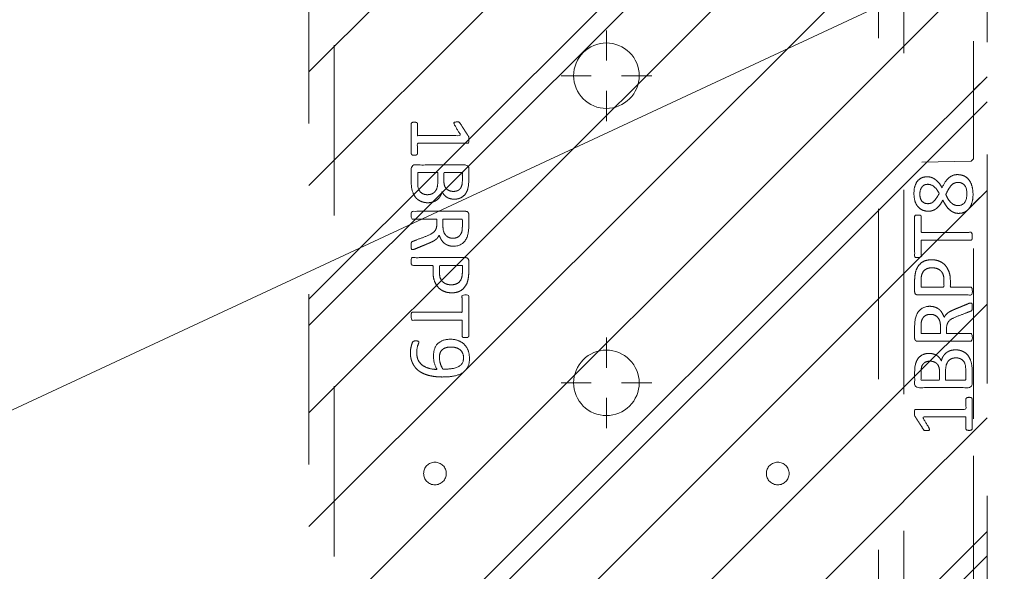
# Model space of a CAD drawing. Header units: inches. Extents: x -416 to -272, y -73 to 47.
# Tile 143 of 206: x -285.37 to -277.68, y -33.08 to -28.76. Entities that reach past the tile are written whole.
import ezdxf

# ---------------------------------------------------------------- set-up
doc = ezdxf.new("R2010")
doc.units = ezdxf.units.IN
doc.header["$LTSCALE"] = 32
doc.header["$MEASUREMENT"] = 0
doc.header["$PDMODE"] = 1
doc.header["$PDSIZE"] = -2
doc.linetypes.add('Dash Style-1', pattern=[0.083328, 0.041656, -0.041672])
for name, color, linetype, lineweight in [('DashLine', 7, 'Continuous', 13), ('DashLineFill', 7, 'Dash Style-1', 13), ('Drawing', 7, 'Continuous', 18), ('Metal-DeskStructure', 7, 'Continuous', 13), ('None', 7, 'Continuous', 18), ('SolidLine', 7, 'Continuous', 15), ('WasteShelf_H', 7, 'Continuous', 18)]:
    doc.layers.add(name, color=color, linetype=linetype, lineweight=lineweight)
pattern_1 = [(45, (0, 0), (-1.613, 1.9357), []), (45, (-1.0608, 1.0608), (-0.472346, 0.41676), [])]

# ---------------------------------------------------------------- blocks, each defined once
blk = doc.blocks.new('Group-47')
at = {"layer": 'DashLine'}
blk.add_line((71.8898, -12.0079), (55.7172, -19.5493), dxfattribs=at)
blk = doc.blocks.new('Group-55')
at = {"layer": 'DashLine'}
for p, q in [((0.0002, 3.8189), (0.0002, 4.0551)), ((-0.1179, 3.7008), (-0.3541, 3.7008)), ((0.1183, 3.7008), (0.3545, 3.7008)), ((0.0002, 3.5827), (0.0002, 3.3465))]:
    blk.add_line(p, q, dxfattribs=at)
at = {"layer": 'DashLine', "flags": 128}
blk.add_lwpolyline([(-0.2557, 3.7008), (-0.2545, 3.7259), (-0.2508, 3.7507), (-0.2447, 3.7751), (-0.2362, 3.7987), (-0.2255, 3.8214), (-0.2126, 3.843), (-0.1976, 3.8631), (-0.1808, 3.8817), (-0.1621, 3.8986), (-0.142, 3.9136), (-0.1204, 3.9265), (-0.0977, 3.9372), (-0.0741, 3.9457), (-0.0497, 3.9518), (-0.0249, 3.9555), (0.0002, 3.9567), (0.0253, 3.9555), (0.0501, 3.9518), (0.0745, 3.9457), (0.0981, 3.9372), (0.1208, 3.9265), (0.1424, 3.9136), (0.1625, 3.8986), (0.1812, 3.8817), (0.198, 3.8631), (0.213, 3.843), (0.2259, 3.8214), (0.2366, 3.7987), (0.2451, 3.7751), (0.2512, 3.7507), (0.2549, 3.7259), (0.2561, 3.7008), (0.2549, 3.6757), (0.2512, 3.6509), (0.2451, 3.6265), (0.2366, 3.6029), (0.2259, 3.5802), (0.213, 3.5586), (0.198, 3.5384), (0.1812, 3.5198), (0.1625, 3.503), (0.1424, 3.488), (0.1208, 3.4751), (0.0981, 3.4644), (0.0745, 3.4559), (0.0501, 3.4498), (0.0253, 3.4461), (0.0002, 3.4449), (-0.0249, 3.4461), (-0.0497, 3.4498), (-0.0741, 3.4559), (-0.0977, 3.4644), (-0.1204, 3.4751), (-0.142, 3.488), (-0.1621, 3.503), (-0.1808, 3.5198), (-0.1976, 3.5384), (-0.2126, 3.5586), (-0.2255, 3.5802), (-0.2362, 3.6029), (-0.2447, 3.6265), (-0.2508, 3.6509), (-0.2545, 3.6757)], close=True, dxfattribs=at)
blk = doc.blocks.new('Group-56')
at = {"layer": 'DashLine'}
for p, q in [((0.0002, 6.2205), (0.0002, 6.4567)), ((-0.1179, 6.1024), (-0.3541, 6.1024)), ((0.1183, 6.1024), (0.3545, 6.1024)), ((0.0002, 5.9843), (0.0002, 5.748))]:
    blk.add_line(p, q, dxfattribs=at)
at = {"layer": 'DashLine', "flags": 128}
blk.add_lwpolyline([(-0.2557, 6.1024), (-0.2545, 6.1274), (-0.2508, 6.1523), (-0.2447, 6.1766), (-0.2362, 6.2003), (-0.2255, 6.223), (-0.2126, 6.2445), (-0.1976, 6.2647), (-0.1808, 6.2833), (-0.1621, 6.3002), (-0.142, 6.3151), (-0.1204, 6.3281), (-0.0977, 6.3388), (-0.0741, 6.3472), (-0.0497, 6.3534), (-0.0249, 6.357), (0.0002, 6.3583), (0.0253, 6.357), (0.0501, 6.3534), (0.0745, 6.3472), (0.0981, 6.3388), (0.1208, 6.3281), (0.1424, 6.3151), (0.1625, 6.3002), (0.1812, 6.2833), (0.198, 6.2647), (0.213, 6.2445), (0.2259, 6.223), (0.2366, 6.2003), (0.2451, 6.1766), (0.2512, 6.1523), (0.2549, 6.1274), (0.2561, 6.1024), (0.2549, 6.0773), (0.2512, 6.0524), (0.2451, 6.0281), (0.2366, 6.0044), (0.2259, 5.9817), (0.213, 5.9602), (0.198, 5.94), (0.1812, 5.9214), (0.1625, 5.9045), (0.1424, 5.8896), (0.1208, 5.8767), (0.0981, 5.8659), (0.0745, 5.8575), (0.0501, 5.8514), (0.0253, 5.8477), (0.0002, 5.8465), (-0.0249, 5.8477), (-0.0497, 5.8514), (-0.0741, 5.8575), (-0.0977, 5.8659), (-0.1204, 5.8767), (-0.142, 5.8896), (-0.1621, 5.9045), (-0.1808, 5.9214), (-0.1976, 5.94), (-0.2126, 5.9602), (-0.2255, 5.9817), (-0.2362, 6.0044), (-0.2447, 6.0281), (-0.2508, 6.0524), (-0.2545, 6.0773)], close=True, dxfattribs=at)
blk = doc.blocks.new('Group-58')
at = {"layer": 'SolidLine', "color": 7}
for points, knots in [([(1.2823, 6.0565), (1.3118, 6.0565), (1.3709, 6.0491), (1.4262, 6.0325), (1.4742, 6.0048), (1.5093, 5.9623), (1.5314, 5.9033), (1.5314, 5.8498), (1.5259, 5.8221), (1.5176, 5.7889), (1.5093, 5.7778), (1.4982, 5.7741), (1.4816, 5.7741), (1.4724, 5.776), (1.4668, 5.7778), (1.465, 5.7815), (1.465, 5.7889), (1.4705, 5.8018), (1.4779, 5.8239), (1.4816, 5.8516), (1.4816, 5.9033), (1.4558, 5.9513), (1.4133, 5.9808), (1.3561, 5.9974), (1.3229, 5.9974), (1.334, 5.979), (1.3506, 5.9273), (1.3506, 5.8572), (1.3303, 5.8055), (1.2952, 5.776), (1.2472, 5.7612), (1.1882, 5.7612), (1.1347, 5.7796), (1.0941, 5.8166), (1.0701, 5.8719), (1.0701, 5.9402), (1.083, 5.9826), (1.1107, 6.0159), (1.1476, 6.038), (1.1956, 6.0509), (1.2509, 6.0565), (1.2823, 6.0565)], [0, 0, 0, 0.054342, 0.108683, 0.163025, 0.217366, 0.271708, 0.32605, 0.346749, 0.367448, 0.408846, 0.429545, 0.450244, 0.466803, 0.483362, 0.499922, 0.516481, 0.53304, 0.549599, 0.566158, 0.582718, 0.612524, 0.642331, 0.672137, 0.701944, 0.701944, 0.721255, 0.740567, 0.762023, 0.78348, 0.804937, 0.826394, 0.847851, 0.869308, 0.890765, 0.912222, 0.926851, 0.941481, 0.956111, 0.970741, 0.98537, 1, 1, 1]), ([(1.2768, 5.9956), (1.2325, 5.9956), (1.1411, 5.979), (1.1162, 5.9291), (1.1162, 5.8848), (1.1328, 5.8516), (1.1605, 5.8313), (1.1956, 5.8221), (1.2343, 5.8221), (1.2675, 5.8313), (1.2915, 5.8498), (1.3044, 5.8811), (1.3044, 5.931), (1.2878, 5.979), (1.2768, 5.9956)], [0, 0, 0, 0.066007, 0.19802, 0.264026, 0.330033, 0.39604, 0.462046, 0.528053, 0.60066, 0.673267, 0.745875, 0.818482, 0.909241, 1, 1, 1]), ([(1.1014, 5.7482), (1.1074, 5.7482), (1.118, 5.7482), (1.1236, 5.7445), (1.1273, 5.739), (1.1273, 5.6744), (1.1273, 5.6116), (1.3211, 5.6116), (1.5185, 5.6116), (1.5222, 5.608), (1.5241, 5.6006), (1.5259, 5.5895), (1.5259, 5.5729), (1.5241, 5.5618), (1.5222, 5.5544), (1.5185, 5.5507), (1.3211, 5.5507), (1.1273, 5.5507), (1.1273, 5.488), (1.1273, 5.4234), (1.1236, 5.4179), (1.118, 5.416), (1.1088, 5.4142), (1.0959, 5.4142), (1.0848, 5.416), (1.0793, 5.4179), (1.0756, 5.4234), (1.0756, 5.5812), (1.0756, 5.739), (1.0793, 5.7445), (1.0848, 5.7482), (1.0959, 5.7482), (1.1014, 5.7482)], [0, 0, 0, 0.003046, 0.005389, 0.007733, 0.010076, 0.089744, 0.089744, 0.335779, 0.340465, 0.345152, 0.349838, 0.354524, 0.360382, 0.36624, 0.372099, 0.377957, 0.6855, 0.6855, 0.785085, 0.788014, 0.790943, 0.793872, 0.796801, 0.798998, 0.801195, 0.803391, 0.805588, 0.991213, 0.99341, 0.995606, 0.997803, 1, 1, 1]), ([(1.2066, 5.3983), (1.2417, 5.3983), (1.2952, 5.3761), (1.3321, 5.3355), (1.3543, 5.2765), (1.3543, 5.2091), (1.3543, 5.1842), (1.4345, 5.1842), (1.5185, 5.1842), (1.5222, 5.1805), (1.5241, 5.1731), (1.5259, 5.162), (1.5259, 5.1454), (1.5241, 5.1344), (1.5222, 5.127), (1.5185, 5.1233), (1.3081, 5.1233), (1.0885, 5.1233), (1.0756, 5.1381), (1.0756, 5.1953), (1.0756, 5.258), (1.0793, 5.2839), (1.0867, 5.3208), (1.1088, 5.3577), (1.1402, 5.3854), (1.1826, 5.3983), (1.2066, 5.3983)], [0, 0, 0, 0.066268, 0.132535, 0.198803, 0.26507, 0.303966, 0.303966, 0.429297, 0.43506, 0.440822, 0.446584, 0.452347, 0.456957, 0.461567, 0.466177, 0.470786, 0.728938, 0.745073, 0.761208, 0.845107, 0.870922, 0.896738, 0.922553, 0.948369, 0.974184, 1, 1, 1]), ([(1.2122, 5.3355), (1.1845, 5.3355), (1.1476, 5.3152), (1.131, 5.2857), (1.1254, 5.2543), (1.1254, 5.211), (1.1254, 5.1842), (1.2149, 5.1842), (1.3044, 5.1842), (1.3044, 5.211), (1.3044, 5.2635), (1.2915, 5.3005), (1.2657, 5.3244), (1.2325, 5.3355), (1.2122, 5.3355)], [0, 0, 0, 0.053098, 0.106195, 0.159293, 0.212391, 0.297937, 0.297937, 0.584068, 0.584068, 0.669615, 0.752211, 0.834807, 0.917404, 1, 1, 1]), ([(1.5148, 5.0603), (1.5185, 5.0603), (1.5222, 5.0584), (1.5241, 5.0511), (1.5259, 5.0381), (1.5259, 5.0197), (1.5241, 5.0086), (1.5222, 5.0012), (1.5167, 4.9975), (1.5111, 4.9957), (1.4585, 4.9754), (1.4059, 4.9551), (1.3875, 4.9477), (1.358, 4.9329), (1.3358, 4.9108), (1.3247, 4.8813), (1.3247, 4.8416), (1.3247, 4.8222), (1.4198, 4.8222), (1.5185, 4.8222), (1.5222, 4.8185), (1.5241, 4.8111), (1.5259, 4.8001), (1.5259, 4.7835), (1.5241, 4.7724), (1.5222, 4.765), (1.5185, 4.7613), (1.3072, 4.7613), (1.0867, 4.7613), (1.0756, 4.7761), (1.0756, 4.8314), (1.0756, 4.896), (1.0774, 4.9182), (1.0793, 4.9274), (1.083, 4.9532), (1.1033, 4.9938), (1.1328, 5.0197), (1.1716, 5.0344), (1.2159, 5.0344), (1.2528, 5.0215), (1.2805, 4.9994), (1.2989, 4.9662), (1.3063, 4.9477), (1.3118, 4.9588), (1.3266, 4.9772), (1.3469, 4.992), (1.3746, 5.0049), (1.3912, 5.0123), (1.4401, 5.0326), (1.489, 5.0529), (1.5019, 5.0584), (1.513, 5.0603), (1.5148, 5.0603)], [0, 0, 0, 0.004018, 0.008035, 0.012053, 0.01607, 0.020088, 0.024105, 0.028123, 0.03214, 0.03214, 0.070951, 0.070951, 0.084634, 0.098317, 0.112001, 0.125684, 0.138745, 0.138745, 0.202807, 0.205295, 0.207782, 0.21027, 0.212758, 0.214748, 0.216739, 0.218729, 0.220719, 0.332671, 0.339637, 0.346603, 0.391882, 0.407555, 0.423229, 0.423229, 0.466696, 0.510164, 0.553631, 0.597099, 0.640566, 0.684033, 0.727501, 0.770968, 0.770968, 0.798042, 0.825115, 0.852188, 0.879262, 0.879262, 0.958132, 0.958132, 0.979066, 1, 1, 1]), ([(1.2011, 4.9717), (1.1734, 4.9717), (1.1383, 4.9477), (1.1291, 4.92), (1.1273, 4.9108), (1.1254, 4.8887), (1.1254, 4.8471), (1.1254, 4.8222), (1.2011, 4.8222), (1.2768, 4.8222), (1.2768, 4.8508), (1.2768, 4.9034), (1.2657, 4.9366), (1.2435, 4.9606), (1.2159, 4.9717), (1.2011, 4.9717)], [0, 0, 0, 0.142515, 0.285031, 0.285031, 0.330993, 0.376955, 0.445899, 0.445899, 0.655281, 0.655281, 0.734439, 0.800829, 0.867219, 0.93361, 1, 1, 1]), ([(1.3949, 4.694), (1.417, 4.694), (1.4521, 4.6829), (1.4816, 4.6644), (1.5019, 4.6367), (1.5241, 4.5869), (1.5241, 4.4799), (1.5241, 4.4134), (1.513, 4.3987), (1.2998, 4.3987), (1.0867, 4.3987), (1.0756, 4.4134), (1.0756, 4.4716), (1.0756, 4.5629), (1.0922, 4.6146), (1.1199, 4.6478), (1.1623, 4.6663), (1.2048, 4.6663), (1.2343, 4.6589), (1.2583, 4.6441), (1.2786, 4.6201), (1.2841, 4.6072), (1.2878, 4.6257), (1.3063, 4.6571), (1.334, 4.681), (1.3727, 4.694), (1.3949, 4.694)], [0, 0, 0, 0.031455, 0.06291, 0.094366, 0.125821, 0.188731, 0.266159, 0.275837, 0.285516, 0.435531, 0.44521, 0.454888, 0.521427, 0.574659, 0.627891, 0.681123, 0.734355, 0.762747, 0.791139, 0.819531, 0.847924, 0.847924, 0.885943, 0.923962, 0.961981, 1, 1, 1]), ([(1.3986, 4.6312), (1.3783, 4.6312), (1.3487, 4.6183), (1.3284, 4.5943), (1.3174, 4.5574), (1.3174, 4.4937), (1.3174, 4.4577), (1.3958, 4.4577), (1.4742, 4.4577), (1.4742, 4.5011), (1.4742, 4.5851), (1.4465, 4.6183), (1.417, 4.6312), (1.3986, 4.6312)], [0, 0, 0, 0.079156, 0.158312, 0.237468, 0.316624, 0.419526, 0.419526, 0.643799, 0.643799, 0.767809, 0.883905, 0.941952, 1, 1, 1]), ([(1.1956, 4.6054), (1.1789, 4.6054), (1.1531, 4.5961), (1.1347, 4.5758), (1.1254, 4.5445), (1.1254, 4.4891), (1.1254, 4.4577), (1.1974, 4.4577), (1.2694, 4.4577), (1.2694, 4.4919), (1.2694, 4.5482), (1.2583, 4.5777), (1.238, 4.5961), (1.2103, 4.6054), (1.1956, 4.6054)], [0, 0, 0, 0.074499, 0.148998, 0.223496, 0.297995, 0.395417, 0.395417, 0.61891, 0.61891, 0.724928, 0.793696, 0.862464, 0.931232, 1, 1, 1]), ([(1.5001, 4.3229), (1.5074, 4.3229), (1.5213, 4.3201), (1.5241, 4.3118), (1.5241, 4.1927), (1.5241, 4.0737), (1.5222, 4.07), (1.5167, 4.0663), (1.5074, 4.0645), (1.4945, 4.0645), (1.4853, 4.0663), (1.4798, 4.0682), (1.4761, 4.0737), (1.4761, 4.1226), (1.4761, 4.1697), (1.3063, 4.1697), (1.1365, 4.1697), (1.1623, 4.1263), (1.1882, 4.0829), (1.19, 4.0774), (1.1919, 4.0682), (1.1882, 4.0645), (1.1771, 4.0626), (1.1646, 4.0626), (1.155, 4.0626), (1.1494, 4.0645), (1.1457, 4.0682), (1.1439, 4.0719), (1.1107, 4.1235), (1.0774, 4.1752), (1.0756, 4.1771), (1.0756, 4.1807), (1.0738, 4.1863), (1.0738, 4.2034), (1.0738, 4.2214), (1.0774, 4.2269), (1.0811, 4.2287), (1.2795, 4.2287), (1.4761, 4.2287), (1.4761, 4.2693), (1.4761, 4.3136), (1.4798, 4.3173), (1.4853, 4.321), (1.4945, 4.3229), (1.5001, 4.3229)], [0, 0, 0, 0.00261, 0.007831, 0.010441, 0.176195, 0.178805, 0.181415, 0.184026, 0.186636, 0.188594, 0.190551, 0.192509, 0.194467, 0.244389, 0.244389, 0.424498, 0.424498, 0.47805, 0.47805, 0.484241, 0.490432, 0.496622, 0.502813, 0.507071, 0.510941, 0.514811, 0.518682, 0.518682, 0.576295, 0.576295, 0.578743, 0.58119, 0.583638, 0.590247, 0.593184, 0.596122, 0.599059, 0.911881, 0.911881, 0.976501, 0.982376, 0.988251, 0.994125, 1, 1, 1])]:
    blk.add_open_spline(points, degree=2, knots=knots, dxfattribs=at)
blk = doc.blocks.new('1BRPT9-Bracket (2D)')
at = {"layer": 'DashLineFill', "linetype": 'Continuous', "lineweight": 13}
h = blk.add_hatch(dxfattribs=at)
h.set_pattern_fill('Steel', color=253, style=0, pattern_type=2)
h.set_pattern_definition(pattern_1)
edge = h.paths.add_edge_path()
edge.add_line((-2.3221, -8.7402), (-2.3221, 8.7402))
edge.add_line((-2.3221, 8.7402), (1.6779, 8.7402))
edge.add_arc((1.6779, 8.4882), 0.252, 0, 90, ccw=False)
edge.add_line((1.9299, 8.4882), (1.9299, 7.4803))
edge.add_line((1.9299, 7.4803), (2.3236, 7.4611))
edge.add_line((2.3236, 7.4611), (2.3236, -7.4803))
edge.add_line((2.3236, -7.4803), (1.9299, -7.4803))
edge.add_line((1.9299, -7.4803), (1.9299, -8.4882))
edge.add_arc((1.6779, -8.4882), 0.252, -90, 0, ccw=False)
edge.add_line((1.6779, -8.7402), (-2.3221, -8.7402))
h = blk.add_hatch(dxfattribs=at)
h.set_pattern_fill('Steel', color=253, style=0, pattern_type=2)
h.set_pattern_definition(pattern_1)
h.paths.add_polyline_path([(-1.3378, 6.8996), (-1.3291, 6.8992), (-1.3205, 6.8979), (-1.3121, 6.8958), (-1.3039, 6.8929), (-1.2961, 6.8891), (-1.2886, 6.8847), (-1.2816, 6.8795), (-1.2752, 6.8737), (-1.2693, 6.8672), (-1.2642, 6.8602), (-1.2597, 6.8528), (-1.256, 6.8449), (-1.253, 6.8367), (-1.2509, 6.8283), (-1.2497, 6.8197), (-1.2492, 6.811), (-1.2497, 6.8023), (-1.2509, 6.7937), (-1.253, 6.7853), (-1.256, 6.7771), (-1.2597, 6.7693), (-1.2642, 6.7618), (-1.2693, 6.7548), (-1.2752, 6.7484), (-1.2816, 6.7425), (-1.2886, 6.7374), (-1.2961, 6.7329), (-1.3039, 6.7292), (-1.3121, 6.7263), (-1.3205, 6.7241), (-1.3291, 6.7229), (-1.3378, 6.7224), (-1.3465, 6.7229), (-1.3551, 6.7241), (-1.3635, 6.7263), (-1.3717, 6.7292), (-1.3796, 6.7329), (-1.387, 6.7374), (-1.394, 6.7425), (-1.4005, 6.7484), (-1.4063, 6.7548), (-1.4115, 6.7618), (-1.4159, 6.7693), (-1.4197, 6.7771), (-1.4226, 6.7853), (-1.4247, 6.7937), (-1.426, 6.8023), (-1.4264, 6.811), (-1.426, 6.8197), (-1.4247, 6.8283), (-1.4226, 6.8367), (-1.4197, 6.8449), (-1.4159, 6.8528), (-1.4115, 6.8602), (-1.4063, 6.8672), (-1.4005, 6.8737), (-1.394, 6.8795), (-1.387, 6.8847), (-1.3796, 6.8891), (-1.3717, 6.8929), (-1.3635, 6.8958), (-1.3551, 6.8979), (-1.3465, 6.8992)])
h = blk.add_hatch(dxfattribs=at)
h.set_pattern_fill('Steel', color=253, style=0, pattern_type=2)
h.set_pattern_definition(pattern_1)
h.paths.add_polyline_path([(1.3393, 6.8996), (1.348, 6.8992), (1.3566, 6.8979), (1.3651, 6.8958), (1.3732, 6.8929), (1.3811, 6.8891), (1.3886, 6.8847), (1.3955, 6.8795), (1.402, 6.8737), (1.4078, 6.8672), (1.413, 6.8602), (1.4175, 6.8528), (1.4212, 6.8449), (1.4241, 6.8367), (1.4262, 6.8283), (1.4275, 6.8197), (1.4279, 6.811), (1.4275, 6.8023), (1.4262, 6.7937), (1.4241, 6.7853), (1.4212, 6.7771), (1.4175, 6.7693), (1.413, 6.7618), (1.4078, 6.7548), (1.402, 6.7484), (1.3955, 6.7425), (1.3886, 6.7374), (1.3811, 6.7329), (1.3732, 6.7292), (1.3651, 6.7263), (1.3566, 6.7241), (1.348, 6.7229), (1.3393, 6.7224), (1.3307, 6.7229), (1.3221, 6.7241), (1.3136, 6.7263), (1.3054, 6.7292), (1.2976, 6.7329), (1.2901, 6.7374), (1.2832, 6.7425), (1.2767, 6.7484), (1.2709, 6.7548), (1.2657, 6.7618), (1.2612, 6.7693), (1.2575, 6.7771), (1.2546, 6.7853), (1.2525, 6.7937), (1.2512, 6.8023), (1.2508, 6.811), (1.2512, 6.8197), (1.2525, 6.8283), (1.2546, 6.8367), (1.2575, 6.8449), (1.2612, 6.8528), (1.2657, 6.8602), (1.2709, 6.8672), (1.2767, 6.8737), (1.2832, 6.8795), (1.2901, 6.8847), (1.2976, 6.8891), (1.3054, 6.8929), (1.3136, 6.8958), (1.3221, 6.8979), (1.3307, 6.8992)])
at = {"layer": 'DashLineFill'}
for p, q in [((-2.1252, 8.7402), (-2.1252, -8.7402)), ((2.1268, 7.4611), (2.1268, -7.4803))]:
    blk.add_line(p, q, dxfattribs=at)
at = {"layer": 'DashLineFill', "flags": 128}
blk.add_lwpolyline([(-2.3221, -8.7402), (-2.3221, 8.7402), (1.6779, 8.7402, -0.414214), (1.9299, 8.4882), (1.9299, 7.4803), (2.3236, 7.4611), (2.3236, -7.4803), (1.9299, -7.4803), (1.9299, -8.4882, -0.414214), (1.6779, -8.7402)], format="xyb", close=True, dxfattribs=at)
for points in [[(-1.3378, 6.8996), (-1.3291, 6.8992), (-1.3205, 6.8979), (-1.3121, 6.8958), (-1.3039, 6.8929), (-1.2961, 6.8891), (-1.2886, 6.8847), (-1.2816, 6.8795), (-1.2752, 6.8737), (-1.2693, 6.8672), (-1.2642, 6.8602), (-1.2597, 6.8528), (-1.256, 6.8449), (-1.253, 6.8367), (-1.2509, 6.8283), (-1.2497, 6.8197), (-1.2492, 6.811), (-1.2497, 6.8023), (-1.2509, 6.7937), (-1.253, 6.7853), (-1.256, 6.7771), (-1.2597, 6.7693), (-1.2642, 6.7618), (-1.2693, 6.7548), (-1.2752, 6.7484), (-1.2816, 6.7425), (-1.2886, 6.7374), (-1.2961, 6.7329), (-1.3039, 6.7292), (-1.3121, 6.7263), (-1.3205, 6.7241), (-1.3291, 6.7229), (-1.3378, 6.7224), (-1.3465, 6.7229), (-1.3551, 6.7241), (-1.3635, 6.7263), (-1.3717, 6.7292), (-1.3796, 6.7329), (-1.387, 6.7374), (-1.394, 6.7425), (-1.4005, 6.7484), (-1.4063, 6.7548), (-1.4115, 6.7618), (-1.4159, 6.7693), (-1.4197, 6.7771), (-1.4226, 6.7853), (-1.4247, 6.7937), (-1.426, 6.8023), (-1.4264, 6.811), (-1.426, 6.8197), (-1.4247, 6.8283), (-1.4226, 6.8367), (-1.4197, 6.8449), (-1.4159, 6.8528), (-1.4115, 6.8602), (-1.4063, 6.8672), (-1.4005, 6.8737), (-1.394, 6.8795), (-1.387, 6.8847), (-1.3796, 6.8891), (-1.3717, 6.8929), (-1.3635, 6.8958), (-1.3551, 6.8979), (-1.3465, 6.8992)], [(1.3393, 6.8996), (1.348, 6.8992), (1.3566, 6.8979), (1.3651, 6.8958), (1.3732, 6.8929), (1.3811, 6.8891), (1.3886, 6.8847), (1.3955, 6.8795), (1.402, 6.8737), (1.4078, 6.8672), (1.413, 6.8602), (1.4175, 6.8528), (1.4212, 6.8449), (1.4241, 6.8367), (1.4262, 6.8283), (1.4275, 6.8197), (1.4279, 6.811), (1.4275, 6.8023), (1.4262, 6.7937), (1.4241, 6.7853), (1.4212, 6.7771), (1.4175, 6.7693), (1.413, 6.7618), (1.4078, 6.7548), (1.402, 6.7484), (1.3955, 6.7425), (1.3886, 6.7374), (1.3811, 6.7329), (1.3732, 6.7292), (1.3651, 6.7263), (1.3566, 6.7241), (1.348, 6.7229), (1.3393, 6.7224), (1.3307, 6.7229), (1.3221, 6.7241), (1.3136, 6.7263), (1.3054, 6.7292), (1.2976, 6.7329), (1.2901, 6.7374), (1.2832, 6.7425), (1.2767, 6.7484), (1.2709, 6.7548), (1.2657, 6.7618), (1.2612, 6.7693), (1.2575, 6.7771), (1.2546, 6.7853), (1.2525, 6.7937), (1.2512, 6.8023), (1.2508, 6.811), (1.2512, 6.8197), (1.2525, 6.8283), (1.2546, 6.8367), (1.2575, 6.8449), (1.2612, 6.8528), (1.2657, 6.8602), (1.2709, 6.8672), (1.2767, 6.8737), (1.2832, 6.8795), (1.2901, 6.8847), (1.2976, 6.8891), (1.3054, 6.8929), (1.3136, 6.8958), (1.3221, 6.8979), (1.3307, 6.8992)]]:
    blk.add_lwpolyline(points, close=True, dxfattribs=at)
at = {"layer": 'DashLineFill', "linetype": 'Continuous', "lineweight": 5}
for p in [(0.0002, 6.1024), (0.0002, 3.7008)]:
    blk.add_point(p, dxfattribs=at)
at = {"layer": 'Metal-DeskStructure', "color": 7}
for name in ['Group-56', 'Group-55']:
    blk.add_blockref(name, (0, 0), dxfattribs=at)
at = {"layer": 'SolidLine', "color": 7}
blk.add_blockref('Group-58', (0, 0), dxfattribs=at)
blk = doc.blocks.new('Group-66')
at = {"layer": 'WasteShelf_H', "color": 7}
for points, knots in [([(-2.8316, 6.2154), (-2.839, 6.2154), (-2.8528, 6.2182), (-2.8556, 6.2265), (-2.8556, 6.3455), (-2.8556, 6.4645), (-2.8537, 6.4682), (-2.8482, 6.4719), (-2.839, 6.4738), (-2.826, 6.4738), (-2.8168, 6.4719), (-2.8113, 6.4701), (-2.8076, 6.4645), (-2.8076, 6.4156), (-2.8076, 6.3686), (-2.6378, 6.3686), (-2.468, 6.3686), (-2.4938, 6.4119), (-2.5197, 6.4553), (-2.5215, 6.4609), (-2.5234, 6.4701), (-2.5197, 6.4738), (-2.5086, 6.4756), (-2.4962, 6.4756), (-2.4865, 6.4756), (-2.4809, 6.4738), (-2.4772, 6.4701), (-2.4754, 6.4664), (-2.4422, 6.4147), (-2.409, 6.363), (-2.4071, 6.3612), (-2.4071, 6.3575), (-2.4053, 6.352), (-2.4053, 6.3349), (-2.4053, 6.3169), (-2.409, 6.3114), (-2.4126, 6.3095), (-2.611, 6.3095), (-2.8076, 6.3095), (-2.8076, 6.2689), (-2.8076, 6.2246), (-2.8113, 6.2209), (-2.8168, 6.2173), (-2.826, 6.2154), (-2.8316, 6.2154)], [0, 0, 0, 0.00261, 0.007831, 0.010441, 0.176195, 0.178805, 0.181415, 0.184026, 0.186636, 0.188594, 0.190551, 0.192509, 0.194467, 0.244389, 0.244389, 0.424498, 0.424498, 0.47805, 0.47805, 0.484241, 0.490432, 0.496622, 0.502813, 0.507071, 0.510941, 0.514811, 0.518682, 0.518682, 0.576295, 0.576295, 0.578743, 0.58119, 0.583638, 0.590247, 0.593184, 0.596122, 0.599059, 0.911881, 0.911881, 0.976501, 0.982376, 0.988251, 0.994125, 1, 1, 1]), ([(-2.7264, 5.8443), (-2.7485, 5.8443), (-2.7836, 5.8554), (-2.8131, 5.8738), (-2.8334, 5.9015), (-2.8556, 5.9513), (-2.8556, 6.0584), (-2.8556, 6.1248), (-2.8445, 6.1396), (-2.6313, 6.1396), (-2.4182, 6.1396), (-2.4071, 6.1248), (-2.4071, 6.0667), (-2.4071, 5.9753), (-2.4237, 5.9237), (-2.4514, 5.8904), (-2.4938, 5.872), (-2.5363, 5.872), (-2.5658, 5.8794), (-2.5898, 5.8941), (-2.6101, 5.9181), (-2.6157, 5.931), (-2.6193, 5.9126), (-2.6378, 5.8812), (-2.6655, 5.8572), (-2.7042, 5.8443), (-2.7264, 5.8443)], [0, 0, 0, 0.031455, 0.06291, 0.094366, 0.125821, 0.188731, 0.266159, 0.275837, 0.285516, 0.435531, 0.44521, 0.454888, 0.521427, 0.574659, 0.627891, 0.681123, 0.734355, 0.762747, 0.791139, 0.819531, 0.847924, 0.847924, 0.885943, 0.923962, 0.961981, 1, 1, 1]), ([(-2.7301, 5.907), (-2.7098, 5.907), (-2.6802, 5.92), (-2.6599, 5.944), (-2.6489, 5.9809), (-2.6489, 6.0445), (-2.6489, 6.0805), (-2.7273, 6.0805), (-2.8057, 6.0805), (-2.8057, 6.0371), (-2.8057, 5.9532), (-2.7781, 5.92), (-2.7485, 5.907), (-2.7301, 5.907)], [0, 0, 0, 0.079156, 0.158312, 0.237468, 0.316624, 0.419526, 0.419526, 0.643799, 0.643799, 0.767809, 0.883905, 0.941952, 1, 1, 1]), ([(-2.5271, 5.9329), (-2.5105, 5.9329), (-2.4846, 5.9421), (-2.4662, 5.9624), (-2.4569, 5.9938), (-2.4569, 6.0491), (-2.4569, 6.0805), (-2.5289, 6.0805), (-2.6009, 6.0805), (-2.6009, 6.0464), (-2.6009, 5.9901), (-2.5898, 5.9606), (-2.5695, 5.9421), (-2.5418, 5.9329), (-2.5271, 5.9329)], [0, 0, 0, 0.074499, 0.148998, 0.223496, 0.297995, 0.395417, 0.395417, 0.61891, 0.61891, 0.724928, 0.793696, 0.862464, 0.931232, 1, 1, 1]), ([(-2.8463, 5.478), (-2.85, 5.478), (-2.8537, 5.4798), (-2.8556, 5.4872), (-2.8574, 5.5001), (-2.8574, 5.5186), (-2.8556, 5.5296), (-2.8537, 5.537), (-2.8482, 5.5407), (-2.8426, 5.5426), (-2.79, 5.5629), (-2.7375, 5.5832), (-2.719, 5.5906), (-2.6895, 5.6053), (-2.6673, 5.6275), (-2.6563, 5.657), (-2.6563, 5.6967), (-2.6563, 5.716), (-2.7513, 5.716), (-2.85, 5.716), (-2.8537, 5.7197), (-2.8556, 5.7271), (-2.8574, 5.7382), (-2.8574, 5.7548), (-2.8556, 5.7659), (-2.8537, 5.7733), (-2.85, 5.7769), (-2.6387, 5.7769), (-2.4182, 5.7769), (-2.4071, 5.7622), (-2.4071, 5.7068), (-2.4071, 5.6422), (-2.409, 5.6201), (-2.4108, 5.6108), (-2.4145, 5.585), (-2.4348, 5.5444), (-2.4643, 5.5186), (-2.5031, 5.5038), (-2.5474, 5.5038), (-2.5843, 5.5167), (-2.612, 5.5389), (-2.6304, 5.5721), (-2.6378, 5.5906), (-2.6433, 5.5795), (-2.6581, 5.561), (-2.6784, 5.5463), (-2.7061, 5.5333), (-2.7227, 5.526), (-2.7716, 5.5057), (-2.8205, 5.4854), (-2.8334, 5.4798), (-2.8445, 5.478), (-2.8463, 5.478)], [0, 0, 0, 0.004018, 0.008035, 0.012053, 0.01607, 0.020088, 0.024105, 0.028123, 0.03214, 0.03214, 0.070951, 0.070951, 0.084634, 0.098317, 0.112001, 0.125684, 0.138745, 0.138745, 0.202807, 0.205295, 0.207782, 0.21027, 0.212758, 0.214748, 0.216739, 0.218729, 0.220719, 0.332671, 0.339637, 0.346603, 0.391882, 0.407555, 0.423229, 0.423229, 0.466696, 0.510164, 0.553631, 0.597099, 0.640566, 0.684033, 0.727501, 0.770968, 0.770968, 0.798042, 0.825115, 0.852188, 0.879262, 0.879262, 0.958132, 0.958132, 0.979066, 1, 1, 1]), ([(-2.5326, 5.5666), (-2.5049, 5.5666), (-2.4699, 5.5906), (-2.4606, 5.6182), (-2.4588, 5.6275), (-2.4569, 5.6496), (-2.4569, 5.6911), (-2.4569, 5.716), (-2.5326, 5.716), (-2.6083, 5.716), (-2.6083, 5.6874), (-2.6083, 5.6348), (-2.5972, 5.6016), (-2.5751, 5.5776), (-2.5474, 5.5666), (-2.5326, 5.5666)], [0, 0, 0, 0.142515, 0.285031, 0.285031, 0.330993, 0.376955, 0.445899, 0.445899, 0.655281, 0.655281, 0.734439, 0.800829, 0.867219, 0.93361, 1, 1, 1]), ([(-2.5381, 5.14), (-2.5732, 5.14), (-2.6267, 5.1621), (-2.6636, 5.2027), (-2.6858, 5.2618), (-2.6858, 5.3291), (-2.6858, 5.3541), (-2.7661, 5.3541), (-2.85, 5.3541), (-2.8537, 5.3578), (-2.8556, 5.3651), (-2.8574, 5.3762), (-2.8574, 5.3928), (-2.8556, 5.4039), (-2.8537, 5.4113), (-2.85, 5.415), (-2.6396, 5.415), (-2.42, 5.415), (-2.4071, 5.4002), (-2.4071, 5.343), (-2.4071, 5.2802), (-2.4108, 5.2544), (-2.4182, 5.2175), (-2.4403, 5.1806), (-2.4717, 5.1529), (-2.5141, 5.14), (-2.5381, 5.14)], [0, 0, 0, 0.066268, 0.132535, 0.198803, 0.26507, 0.303966, 0.303966, 0.429297, 0.43506, 0.440822, 0.446584, 0.452347, 0.456957, 0.461567, 0.466177, 0.470786, 0.728938, 0.745073, 0.761208, 0.845107, 0.870922, 0.896738, 0.922553, 0.948369, 0.974184, 1, 1, 1]), ([(-2.5437, 5.2027), (-2.516, 5.2027), (-2.4791, 5.223), (-2.4625, 5.2526), (-2.4569, 5.2839), (-2.4569, 5.3273), (-2.4569, 5.3541), (-2.5464, 5.3541), (-2.6359, 5.3541), (-2.6359, 5.3273), (-2.6359, 5.2747), (-2.623, 5.2378), (-2.5972, 5.2138), (-2.564, 5.2027), (-2.5437, 5.2027)], [0, 0, 0, 0.053098, 0.106195, 0.159293, 0.212391, 0.297937, 0.297937, 0.584068, 0.584068, 0.669615, 0.752211, 0.834807, 0.917404, 1, 1, 1]), ([(-2.4329, 4.7901), (-2.4389, 4.7901), (-2.4496, 4.7901), (-2.4551, 4.7937), (-2.4588, 4.7993), (-2.4588, 4.8639), (-2.4588, 4.9266), (-2.6526, 4.9266), (-2.85, 4.9266), (-2.8537, 4.9303), (-2.8556, 4.9377), (-2.8574, 4.9488), (-2.8574, 4.9654), (-2.8556, 4.9764), (-2.8537, 4.9838), (-2.85, 4.9875), (-2.6526, 4.9875), (-2.4588, 4.9875), (-2.4588, 5.0503), (-2.4588, 5.1149), (-2.4551, 5.1204), (-2.4496, 5.1222), (-2.4403, 5.1241), (-2.4274, 5.1241), (-2.4163, 5.1222), (-2.4108, 5.1204), (-2.4071, 5.1149), (-2.4071, 4.9571), (-2.4071, 4.7993), (-2.4108, 4.7937), (-2.4163, 4.7901), (-2.4274, 4.7901), (-2.4329, 4.7901)], [0, 0, 0, 0.003046, 0.005389, 0.007733, 0.010076, 0.089744, 0.089744, 0.335779, 0.340465, 0.345152, 0.349838, 0.354524, 0.360382, 0.36624, 0.372099, 0.377957, 0.6855, 0.6855, 0.785085, 0.788014, 0.790943, 0.793872, 0.796801, 0.798998, 0.801195, 0.803391, 0.805588, 0.991213, 0.99341, 0.995606, 0.997803, 1, 1, 1]), ([(-2.7411, 4.4744), (-2.7688, 4.4744), (-2.815, 4.4947), (-2.8463, 4.5353), (-2.8629, 4.5925), (-2.8629, 4.6626), (-2.8482, 4.718), (-2.8187, 4.7568), (-2.7781, 4.7771), (-2.7301, 4.7771), (-2.695, 4.7623), (-2.6655, 4.7365), (-2.6396, 4.6977), (-2.6267, 4.6737), (-2.6157, 4.6959), (-2.5917, 4.7272), (-2.564, 4.7494), (-2.5326, 4.7605), (-2.4902, 4.7605), (-2.4496, 4.7438), (-2.4182, 4.7088), (-2.4016, 4.6571), (-2.4016, 4.587), (-2.4182, 4.5372), (-2.4459, 4.5058), (-2.4828, 4.491), (-2.5234, 4.491), (-2.5547, 4.5021), (-2.5843, 4.5242), (-2.6101, 4.5556), (-2.6212, 4.5778), (-2.6544, 4.5002), (-2.7208, 4.4744), (-2.7411, 4.4744)], [0, 0, 0, 0.040945, 0.08189, 0.122836, 0.163781, 0.200632, 0.237482, 0.274333, 0.311184, 0.338205, 0.365227, 0.392248, 0.419269, 0.419269, 0.443822, 0.468375, 0.492928, 0.51748, 0.549396, 0.581313, 0.613229, 0.645145, 0.677061, 0.708977, 0.740893, 0.772809, 0.799408, 0.826007, 0.852606, 0.879205, 0.879205, 0.969801, 1, 1, 1]), ([(-2.7467, 4.5353), (-2.7301, 4.5353), (-2.7042, 4.5464), (-2.6821, 4.5704), (-2.6618, 4.6054), (-2.6507, 4.6294), (-2.6599, 4.6516), (-2.6821, 4.6848), (-2.7042, 4.7051), (-2.7301, 4.7162), (-2.815, 4.7162), (-2.815, 4.5796), (-2.7781, 4.5353), (-2.7467, 4.5353)], [0, 0, 0, 0.062166, 0.124332, 0.186498, 0.248664, 0.248664, 0.305108, 0.361552, 0.417996, 0.474441, 0.742583, 0.871292, 1, 1, 1]), ([(-2.5105, 4.5501), (-2.4957, 4.5501), (-2.4735, 4.5593), (-2.4569, 4.5796), (-2.4477, 4.6073), (-2.4477, 4.6626), (-2.4809, 4.7014), (-2.5252, 4.7014), (-2.5474, 4.6922), (-2.5677, 4.6719), (-2.588, 4.6423), (-2.599, 4.622), (-2.5806, 4.587), (-2.5363, 4.5501), (-2.5105, 4.5501)], [0, 0, 0, 0.064819, 0.129638, 0.194457, 0.259276, 0.388914, 0.518552, 0.583375, 0.648198, 0.71302, 0.777843, 0.777843, 0.888922, 1, 1, 1])]:
    blk.add_open_spline(points, degree=2, knots=knots, dxfattribs=at)
blk = doc.blocks.new('1BRPT8_Cover (2D)')
at = {"layer": 'DashLineFill', "linetype": 'Continuous', "lineweight": 13}
h = blk.add_hatch(dxfattribs=at)
h.set_pattern_fill('Steel', color=253, style=0, pattern_type=2)
h.set_pattern_definition(pattern_1)
h.paths.add_polyline_path([(-1.5945, -8.7638), (-2.3228, -8.7638), (-2.3228, -8.7511), (-2.8261, -8.7423), (-2.8664, -8.7028), (-2.8664, -6.673), (-2.8472, -6.6533), (-2.3228, -6.6441), (-2.3228, -6.5842), (-2.8472, -6.5751), (-2.8664, -6.5554), (-2.8664, -4.4682), (-2.8472, -4.4486), (-2.3228, -4.4394), (-2.3228, -4.3795), (-2.8472, -4.3703), (-2.8664, -4.3507), (-2.8664, -2.2635), (-2.8472, -2.2438), (-2.3228, -2.2347), (-2.3228, -2.1748), (-2.8472, -2.1656), (-2.8664, -2.1459), (-2.8664, -0.0588), (-2.8472, -0.0391), (-2.3228, -0.03), (-2.3228, 0.03), (-2.8472, 0.0391), (-2.8664, 0.0588), (-2.8664, 2.1459), (-2.8472, 2.1656), (-2.3228, 2.1748), (-2.3228, 2.2347), (-2.8472, 2.2438), (-2.8664, 2.2635), (-2.8664, 4.3507), (-2.8472, 4.3703), (-2.3228, 4.3795), (-2.3228, 4.4394), (-2.8472, 4.4486), (-2.8664, 4.4682), (-2.8655, 6.5554), (-2.8472, 6.5751), (-2.3228, 6.5842), (-2.3228, 6.6441), (-2.8472, 6.6533), (-2.8664, 6.673), (-2.8664, 8.7028), (-2.8261, 8.7423), (-1.5945, 8.7638), (-1.5945, 8.8583), (-2.9724, 8.8583), (-2.9724, -8.8583), (-1.5945, -8.8583)])
h = blk.add_hatch(dxfattribs=at)
h.set_pattern_fill('Steel', color=253, style=0, pattern_type=2)
h.set_pattern_definition(pattern_1)
h.paths.add_polyline_path([(-2.3228, 8.8583), (-2.3228, -8.8583), (-2.9724, -8.8583), (-2.9724, 8.8583)])
at = {"layer": 'DashLineFill', "flags": 128}
for points in [[(-1.5945, -8.7638), (-2.3228, -8.7638), (-2.3228, -8.7511), (-2.8261, -8.7423), (-2.8664, -8.7028), (-2.8664, -6.673), (-2.8472, -6.6533), (-2.3228, -6.6441), (-2.3228, -6.5842), (-2.8472, -6.5751), (-2.8664, -6.5554), (-2.8664, -4.4682), (-2.8472, -4.4486), (-2.3228, -4.4394), (-2.3228, -4.3795), (-2.8472, -4.3703), (-2.8664, -4.3507), (-2.8664, -2.2635), (-2.8472, -2.2438), (-2.3228, -2.2347), (-2.3228, -2.1748), (-2.8472, -2.1656), (-2.8664, -2.1459), (-2.8664, -0.0588), (-2.8472, -0.0391), (-2.3228, -0.03), (-2.3228, 0.03), (-2.8472, 0.0391), (-2.8664, 0.0588), (-2.8664, 2.1459), (-2.8472, 2.1656), (-2.3228, 2.1748), (-2.3228, 2.2347), (-2.8472, 2.2438), (-2.8664, 2.2635), (-2.8664, 4.3507), (-2.8472, 4.3703), (-2.3228, 4.3795), (-2.3228, 4.4394), (-2.8472, 4.4486), (-2.8664, 4.4682), (-2.8655, 6.5554), (-2.8472, 6.5751), (-2.3228, 6.5842), (-2.3228, 6.6441), (-2.8472, 6.6533), (-2.8664, 6.673), (-2.8664, 8.7028), (-2.8261, 8.7423), (-1.5945, 8.7638), (-1.5945, 8.8583), (-2.9724, 8.8583), (-2.9724, -8.8583), (-1.5945, -8.8583)], [(-2.3228, 8.8583), (-2.3228, -8.8583), (-2.9724, -8.8583), (-2.9724, 8.8583)]]:
    blk.add_lwpolyline(points, close=True, dxfattribs=at)
at = {"layer": 'WasteShelf_H', "color": 7}
blk.add_blockref('Group-66', (0, 0), dxfattribs=at)
blk = doc.blocks.new('Group-74')
at = {"layer": 'None', "color": 7, "rotation": 180}
for name in ['1BRPT8_Cover (2D)', '1BRPT9-Bracket (2D)']:
    blk.add_blockref(name, (62.9921, -12.0079), dxfattribs=at)
blk = doc.blocks.new('Group-78')
at = {"layer": 'None'}
blk.add_blockref('Group-47', (0, 0), dxfattribs=at)
blk.add_blockref('Group-74', (0, 0), dxfattribs=at)
blk = doc.blocks.new('SL Credenza Desk (2D)')
at = {"layer": 'None'}
blk.add_blockref('Group-78', (0, 0), dxfattribs=at)
at = {"layer": 'Drawing', "color": 0, "flags": 1}
for tag in ['Tag', 'Catalog', 'Option1', 'Option2', 'Option3', 'Option4', 'Option5', 'Option6', 'Option7', 'Option8', 'Option9', 'Option10', 'Option11', 'Option12', 'Custom', 'FinishGroup', 'Discount', 'Item2', 'Item3', 'Item6', 'Item8', 'Item9', 'Item10', 'Item12', 'Item13', 'Item16', 'Item18', 'Item19', 'Item20', 'Item21', 'Item22', 'Item23', 'Item24', 'Item25', 'Item1', 'Item4', 'Item5', 'Item7', 'Item11', 'Item14', 'Item15', 'Item17']:
    blk.add_attdef(tag, (15.7192, -28.999), '', height=0.00709, dxfattribs=at)
blk = doc.blocks.new('Group-79')
at = {"layer": 'Drawing'}
blk.add_blockref('SL Credenza Desk (2D)', (15.6798, 1.4853), dxfattribs=at)
at = {"layer": 'Drawing', "color": 0, "flags": 1}
for tag in ['Tag', 'Catalog', 'Option1', 'Option2', 'Option3', 'Option4', 'Option5', 'Option6', 'Option7', 'Option8', 'Option9', 'Option10', 'Option11', 'Option12', 'Custom', 'FinishGroup', 'Discount', 'Item2', 'Item3', 'Item6', 'Item8', 'Item9', 'Item10', 'Item12', 'Item13', 'Item16', 'Item18', 'Item19', 'Item20', 'Item21', 'Item22', 'Item23', 'Item24', 'Item25', 'Item1', 'Item4', 'Item5', 'Item7', 'Item11', 'Item14', 'Item15', 'Item17']:
    blk.add_attdef(tag, (15.7192, -28.999), '', height=0.00709, dxfattribs=at)

msp = doc.modelspace()

# ---------------------------------------------------------------- block references
at = {"layer": 'Drawing', "color": 7}
msp.add_blockref('Group-79', (-359.4593, -14.9775), dxfattribs=at)

doc.saveas('drawing.dxf')
